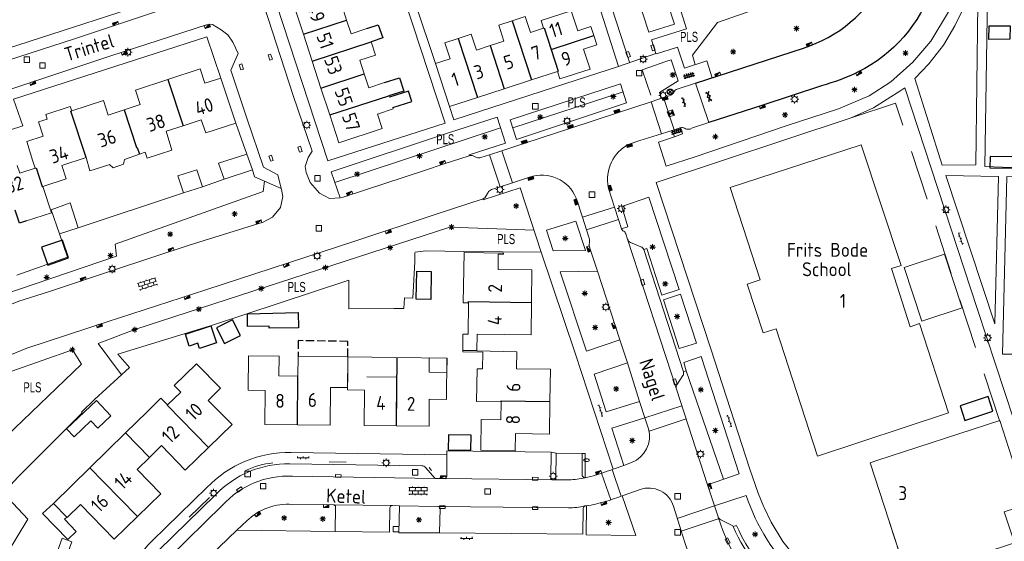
# Model space of a CAD drawing. Extents: x 168769 to 512904, y 516715 to 1559940.
# Tile 169 of 186: x 170589 to 170765, y 519563 to 519656. Entities that reach past the tile are written whole.
import ezdxf

# ---------------------------------------------------------------- set-up
doc = ezdxf.new("R2010")
doc.units = 0
doc.header["$MEASUREMENT"] = 0
doc.linetypes.add('LP', pattern=[14, 9, -5])
doc.linetypes.add('OVERBOUW', pattern=[2, 1.5, -0.5])
doc.layers.get('0').update_dxf_attribs({"linetype": 'CONTINUOUS'})
for name, color, linetype, lineweight in [('B01_HOOFDGEBOUW', 10, 'CONTINUOUS', 0), ('B02_bijgebouw', 12, 'CONTINUOUS', 0), ('B07_scheidingsmuur', 14, 'CONTINUOUS', 25), ('B16_LUIFEL', 6, 'OVERBOUW', 25), ('Q04_wegmarkering', 7, 'CONTINUOUS', 0), ('Q21_LANTAARNPAAL', 7, 'CONTINUOUS', 18), ('Q23_kolk', 7, 'CONTINUOUS', 18), ('Q26_BOOM', 7, 'CONTINUOUS', 18), ('Q28_rioolput', 7, 'CONTINUOUS', 18), ('Q723_RIOOLPUT_DWA', 32, 'CONTINUOUS', 18), ('Q92_BRANDKRAAN', 7, 'CONTINUOUS', 0), ('Q96_STRAATKOLK', 7, 'CONTINUOUS', 0), ('Q97_TROTTOIRKOLK', 7, 'CONTINUOUS', 0), ('S02_symb_open_verh', 7, 'CONTINUOUS', 13), ('T01_Muur', 10, 'CONTINUOUS', 0), ('T02_RASTER', 34, 'CONTINUOUS', 0), ('T03_HEK', 34, 'CONTINUOUS', 0), ('T51_CULTUURSCHEIDING', 3, 'CONTINUOUS', 0), ('V00_kant_verharding', 252, 'CONTINUOUS', 0), ('V02_Kant_open_verh', 253, 'CONTINUOUS', 0), ('V03_kant_tegel_verh', 254, 'CONTINUOUS', 13), ('V04_Kant_op_inrit', 254, 'CONTINUOUS', 13), ('V11_VERKEERSDREMPEL', 7, 'CONTINUOUS', 0), ('W00_KANT_WATER', 140, 'CONTINUOUS', 0), ('Z19_Overigetekst', 7, 'CONTINUOUS', 0)]:
    doc.layers.add(name, color=color, linetype=linetype, lineweight=lineweight)
for name, color, linetype in [('B11_dakrand_hoofdgebouw', 20, 'CONTINUOUS'), ('B14_dakrand_bijgebouw', 30, 'CONTINUOUS'), ('Q22_Paal_steen', 32, 'CONTINUOUS'), ('S01_Asfalt', 7, 'CONTINUOUS'), ('S02_Klinkers', 7, 'CONTINUOUS'), ('S03_Tegels', 7, 'CONTINUOUS'), ('V011_Kant_asfalt_verh', 7, 'CONTINUOUS'), ('Z02_Huisnummer', 253, 'CONTINUOUS'), ('Z05_Cultuuraanduiding', 3, 'CONTINUOUS'), ('Z06_STRAATNAAM', 7, 'CONTINUOUS'), ('Z09_FUNCTIEAANDUIDING', 7, 'CONTINUOUS')]:
    doc.layers.add(name, color=color, linetype=linetype)
doc.styles.add('ISOCP', font='isocp.shx', dxfattribs={"height": 1.8})
doc.styles.get("Standard").update_dxf_attribs({"font": 'ISOB.SHX'})

# ---------------------------------------------------------------- blocks, each defined once
blk = doc.blocks.new('Q21')
at = {"color": 0}
for points in [[(-1.5, 0), (-1, 0)], [(-1.06, 1.06), (-0.71, 0.71)], [(0, 1.5), (0, 1)], [(1.06, 1.06), (0.71, 0.71)], [(1.5, 0), (1, 0)], [(-1.06, -1.06), (-0.71, -0.71)], [(0, -1.5), (0, -1)], [(1.06, -1.06), (0.71, -0.71)]]:
    blk.add_lwpolyline(points, dxfattribs=at)
blk.add_circle((0, 0), 1, dxfattribs=at)
blk = doc.blocks.new('Q26')
at = {"color": 0}
for p, q in [((-1, 0), (1, 0)), ((-0.7, 0.7), (0.7, -0.7)), ((0.7, 0.7), (-0.7, -0.7)), ((0, 1), (0, -1))]:
    blk.add_line(p, q, dxfattribs=at)
blk = doc.blocks.new('Q28')
at = {"color": 0}
blk.add_lwpolyline([(1, 1), (1, -1), (-1, -1), (-1, 1)], close=True, dxfattribs=at)
blk = doc.blocks.new('Q23')
at = {"color": 0}
blk.add_lwpolyline([(0.99, -0.5), (-0.99, -0.5), (-0.99, 0.5), (0.99, 0.5), (0.99, -0.5)], dxfattribs=at)
blk = doc.blocks.new('Q97')
blk.add_hatch(color=256).paths.add_polyline_path([(-1, 1), (-1, 0), (1, 1)])
blk.add_line((1, 1), (-1, 0))
at = {"color": 0}
for points in [[(-1, 0), (-1, 1), (1, 1), (1, 0), (-1, 0)], [(0, 0.8), (0, 1)]]:
    blk.add_lwpolyline(points, dxfattribs=at)
blk = doc.blocks.new('Q96')
for p, q in [((-1, 0.88), (1, 0.88)), ((-1, 0.75), (1, 0.75)), ((-1, 0.63), (1, 0.63)), ((-1, 0.5), (1, 0.5)), ((-1, 0.38), (1, 0.38)), ((-1, 0.25), (1, 0.25)), ((-1, 0.12), (1, 0.12))]:
    blk.add_line(p, q)
at = {"color": 0}
blk.add_lwpolyline([(1, 1), (1, 0), (-1, 0), (-1, 1), (1, 1)], dxfattribs=at)
blk = doc.blocks.new('Q92')
at = {"color": 0}
blk.add_ellipse((0, 0), major_axis=(-0.991, 0), ratio=0.499983, start_param=1.570796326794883, end_param=7.853981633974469, dxfattribs=at)
blk = doc.blocks.new('S024')
at = {"color": 0}
for p, q in [((0, 1.2), (6.7, 1.2)), ((0, 0), (6.7, 0)), ((0.2, 1.2), (0.2, 0)), ((1.25, 1.5), (1.25, 1.2)), ((1.25, 0), (1.25, -1.2)), ((2.3, 1.2), (2.3, 0)), ((3.35, 1.5), (3.35, 1.2)), ((3.35, 0), (3.35, -1.2)), ((4.4, 1.2), (4.4, 0)), ((5.45, 1.5), (5.45, 1.2)), ((5.45, 0), (5.45, -1.2)), ((6.5, 1.2), (6.5, 0)), ((0, -1.2), (6.7, -1.2)), ((0.2, -1.2), (0.2, -1.5)), ((2.3, -1.2), (2.3, -1.5)), ((4.4, -1.2), (4.4, -1.5)), ((6.5, -1.2), (6.5, -1.5))]:
    blk.add_line(p, q, dxfattribs=at)
blk = doc.blocks.new('S026')
for p, q in [((0, 0), (4.4, 0)), ((0.2, 0.5), (0.2, 0)), ((1.2, 0), (1.2, -0.5)), ((2.2, 0.5), (2.2, 0)), ((3.2, 0), (3.2, -0.5)), ((4.2, 0.5), (4.2, 0))]:
    blk.add_line(p, q)
blk = doc.blocks.new('Q723')
for points in [[(-1, 1), (1, -1)], [(-1, -1), (1, 1)], [(-1, -1), (1, -1), (1, 1), (-1, 1), (-1, -1)], [(0.8, 0.8), (-0.8, 0.8)], [(0.6, 0.6), (-0.6, 0.6)], [(0.4, 0.4), (-0.4, 0.4)], [(0.2, 0.2), (-0.2, 0.2)], [(0.8, -0.8), (-0.8, -0.8)], [(0.6, -0.6), (-0.6, -0.6)], [(0.4, -0.4), (-0.4, -0.4)], [(0.2, -0.2), (-0.2, -0.2)]]:
    blk.add_lwpolyline(points)
blk = doc.blocks.new('KLINKERS4')
for points in [[(-3.4, 0), (3.4, 0)], [(-3, -0.792), (-3, 0)], [(-1.5, 0), (-1.5, 1)], [(0, -1), (0, 0)], [(1.5, 0), (1.5, 1)], [(3, -0.792), (3, 0)]]:
    blk.add_lwpolyline(points)
blk = doc.blocks.new('ASFALT4')
for points in [[(0.402, 1.1), (-3.41, -1.1)], [(0.4, -1.1), (-3.408, 1.1)], [(-2.596, 1.1), (-3.4, 0.636)], [(-0.41, -1.1), (3.402, 1.1)], [(3.396, -1.1), (-0.408, 1.1)], [(3.4, 0.63), (2.588, 1.1)], [(-2.6, -1.1), (-3.4, -0.638)], [(2.59, -1.1), (3.4, -0.632)]]:
    blk.add_lwpolyline(points)
blk = doc.blocks.new('Q22')
for points in [[(-0.719, -0.672), (0.702, 0.706)], [(-0.712, 0.671), (0.715, -0.672)]]:
    blk.add_lwpolyline(points)
blk.add_circle((0, 0), 1)
blk = doc.blocks.new('TEGELS6')
for points in [[(-4, 0.75), (4, 0.75)], [(-3, -1.6), (-3, 1.6)], [(-1.5, -1.6), (-1.5, 1.6)], [(0, -1.6), (0, 1.6)], [(1.5, -1.6), (1.5, 1.6)], [(3, -1.6), (3, 1.6)], [(-4, -0.75), (4, -0.75)]]:
    blk.add_lwpolyline(points)

msp = doc.modelspace()

# ---------------------------------------------------------------- linework, layer by layer
at = {"layer": 'B01_HOOFDGEBOUW'}
for p, q in [((170656.16, 519595.82), (170665.28, 519595.72)), ((170665.28, 519595.72), (170665.2, 519588.29)), ((170656.34, 519592.27), (170656.34, 519592.27)), ((170656.34, 519592.27), (170656.34, 519592.27)), ((170650.44, 519583.6), (170650.48, 519589.96)), ((170662.14, 519588.32), (170662.11, 519583.47)), ((170665.2, 519588.29), (170662.14, 519588.32)), ((170656.26, 519583.54), (170650.44, 519583.6)), ((170662.11, 519583.47), (170656.26, 519583.54))]:
    msp.add_line(p, q, dxfattribs=at)
for points in [[(170637.94, 519658.73), (170639.53, 519653.89)], [(170647.29, 519656.42), (170646.48, 519658.89), (170649.33, 519659.83)], [(170682.64, 519654.97), (170680.3, 519654.21), (170679.37, 519657.06), (170676.99, 519656.28)], [(170691.69, 519653.62), (170691.16, 519655.25), (170688.78, 519654.48), (170687.61, 519658.08), (170682.2, 519656.31), (170682.64, 519654.97)], [(170650.94, 519654.89), (170648.1, 519653.95), (170647.29, 519656.42)], [(170676.99, 519656.28), (170674.62, 519655.5), (170675.55, 519652.65), (170673.07, 519651.84)], [(170639.53, 519653.89), (170641.11, 519649.05)], [(170673.07, 519651.84), (170670.6, 519651.03), (170669.67, 519653.88), (170667.3, 519653.11)], [(170685.16, 519647.2), (170685.6, 519645.85), (170691, 519647.61), (170689.83, 519651.21), (170692.22, 519651.97), (170691.69, 519653.62)], [(170650.46, 519646.74), (170649.66, 519649.2), (170652.5, 519650.14), (170651.72, 519652.51)], [(170667.3, 519653.11), (170664.92, 519652.33), (170665.86, 519649.48), (170663.24, 519648.62)], [(170641.11, 519649.05), (170642.69, 519644.21)], [(170663.24, 519648.62), (170665.78, 519640.87)], [(170615.23, 519645.74), (170621.02, 519647.64), (170621.86, 519645.08), (170624.7, 519645.99)], [(170654.12, 519645.21), (170651.27, 519644.27), (170650.46, 519646.74)], [(170680.46, 519645.66), (170685.16, 519647.2)], [(170607.37, 519640.31), (170610.27, 519641.27), (170609.43, 519643.84), (170615.23, 519645.74)], [(170624.7, 519645.99), (170627.41, 519637.9)], [(170675.61, 519644.08), (170680.46, 519645.66)], [(170642.69, 519644.21), (170644.28, 519639.37)], [(170654.98, 519642.57), (170654.9, 519642.83)], [(170670.77, 519642.5), (170675.61, 519644.08)], [(170597.97, 519640.09), (170603.63, 519641.95), (170604.47, 519639.36), (170607.37, 519640.31)], [(170665.78, 519640.87), (170670.77, 519642.5)], [(170593.56, 519638.64), (170593.29, 519639.48), (170597.7, 519640.92), (170597.97, 519640.09)], [(170644.28, 519639.37), (170645.91, 519634.39), (170653.68, 519636.93), (170652.83, 519639.53), (170655.67, 519640.47), (170655.6, 519640.69)], [(170590.92, 519631.25), (170589.87, 519634.61), (170592.85, 519635.58), (170592.02, 519638.15), (170593.56, 519638.64)], [(170627.41, 519637.9), (170622, 519636.14), (170621.22, 519638.51), (170617.93, 519637.43)], [(170610.12, 519632.33), (170611.16, 519632.67), (170611.48, 519631.62), (170615.91, 519633.03), (170614.9, 519636.44)], [(170617.93, 519637.43), (170614.9, 519636.44)], [(170724.38, 519600.97), (170722.09, 519600.22), (170719.23, 519609), (170721.54, 519609.75), (170716.14, 519626.33), (170739.68, 519634.03), (170746.82, 519612.33), (170745.13, 519611.79), (170748.47, 519601.34), (170750.15, 519601.91)], [(170610.12, 519632.33), (170607.45, 519631.35), (170607.27, 519630.51), (170605.37, 519629.88), (170604.73, 519630.46), (170604.46, 519630.38), (170601.2, 519629.33), (170600.53, 519631.74)], [(170591.39, 519629.82), (170590.92, 519631.25)], [(170600.53, 519631.74), (170596.15, 519630.31), (170596.93, 519627.9)], [(170588.18, 519630.28), (170588.63, 519628.92)], [(170588.63, 519628.92), (170591.39, 519629.82)], [(170596.93, 519627.9), (170592.76, 519626.54)], [(170592.76, 519626.54), (170594.31, 519621.8)], [(170594.31, 519621.8), (170589.84, 519620.38)], [(170669.18, 519605.61), (170668.25, 519605.62), (170668.38, 519614.68), (170675.46, 519614.58), (170675.46, 519614.38), (170674.52, 519614.39), (170674.48, 519611.63)], [(170674.48, 519611.63), (170680.57, 519611.55), (170680.49, 519605.7)], [(170680.49, 519605.7), (170680.42, 519599.86), (170670.73, 519600)], [(170669.18, 519605.61), (170669.11, 519600.01), (170668.18, 519600.02), (170668.14, 519597.05)], [(170731.83, 519578.07), (170724.38, 519600.97)], [(170755.37, 519585.88), (170750.15, 519601.91)], [(170670.73, 519600), (170670.67, 519597.02)], [(170668.14, 519597.05), (170668.14, 519596.82), (170671.73, 519596.77), (170671.69, 519593.77), (170670.72, 519593.78), (170670.64, 519587.93), (170675.05, 519587.87)], [(170670.67, 519597.02), (170677.84, 519596.81), (170677.79, 519593.81), (170683.88, 519593.71), (170683.79, 519587.89)], [(170638.48, 519583.74), (170632.64, 519583.81), (170632.7, 519589.91), (170629.6, 519589.96), (170629.66, 519596.11), (170635.19, 519596.06), (170635.16, 519592.54), (170638.57, 519592.49)], [(170638.57, 519592.49), (170638.62, 519596.01)], [(170647.53, 519595.91), (170638.62, 519596.01)], [(170647.49, 519592.26), (170647.53, 519595.91)], [(170622.53, 519579.68), (170626.73, 519583.76), (170622.44, 519588.09), (170624.66, 519590.29), (170620.33, 519594.66), (170616.36, 519590.8), (170617.53, 519589.6)], [(170647.47, 519590.44), (170647.49, 519592.26)], [(170650.95, 519592.34), (170656.34, 519592.27)], [(170644.39, 519590.45), (170644.32, 519583.68), (170638.48, 519583.74)], [(170647.47, 519590.44), (170644.39, 519590.45)], [(170615.13, 519587.31), (170613.98, 519588.49), (170611.49, 519586.06)], [(170615.13, 519587.31), (170617.53, 519589.6)], [(170671.37, 519579.17), (170671.46, 519584.7), (170674.99, 519584.64), (170675.05, 519587.87)], [(170683.79, 519587.89), (170683.7, 519582.04), (170677.59, 519582.16), (170677.53, 519579.08)], [(170607.58, 519582.26), (170611.49, 519586.06)], [(170755.37, 519585.88), (170731.83, 519578.07)], [(170601.18, 519576.02), (170607.58, 519582.26)], [(170611.89, 519577.86), (170614.08, 519579.99), (170618.32, 519575.61), (170622.53, 519579.68)], [(170609.77, 519567.29), (170613.95, 519571.35), (170609.7, 519575.73), (170611.89, 519577.86)], [(170677.53, 519579.08), (170671.37, 519579.17)], [(170601.18, 519576.02), (170594.66, 519569.6), (170597.12, 519567.1)], [(170605.58, 519563.21), (170599.5, 519569.43), (170597.12, 519567.1)], [(170605.58, 519563.21), (170609.77, 519567.29)], [(170744.73, 519566.21), (170746.54, 519560.68)]]:
    msp.add_lwpolyline(points, dxfattribs=at)
msp.add_lwpolyline([(170748.01, 519556.29), (170741.29, 519576.92), (170742.45, 519577.31), (170764.53, 519584.5), (170769.42, 519569.41), (170765.36, 519568.08), (170767.16, 519562.55), (170754.32, 519558.31)], close=True, dxfattribs=at)
at = {"layer": 'B02_bijgebouw'}
for points in [[(170630.39, 519629.52), (170625.34, 519627.83), (170624.32, 519630.74), (170629.4, 519632.34)], [(170629.4, 519632.34), (170630.39, 519629.52)], [(170621.41, 519626.47), (170618, 519625.38), (170616.99, 519628.43), (170620.4, 519629.51), (170621.41, 519626.47)], [(170599.1, 519619.12), (170595.76, 519618.05), (170594.27, 519622.36), (170597.69, 519623.57), (170599.1, 519619.12)], [(170750.58, 519602.35), (170757.82, 519604.74), (170754.65, 519614.35), (170747.41, 519611.97), (170750.58, 519602.35)], [(170656.16, 519595.82), (170647.53, 519595.91), (170647.46, 519590.03), (170650.48, 519589.96)], [(170665.31, 519593.1), (170662.09, 519593.16), (170662.11, 519595.76), (170665.34, 519595.71), (170665.31, 519593.1)], [(170594.66, 519569.6), (170592.7, 519567.83), (170597.27, 519563.14), (170598.76, 519564.55), (170596.63, 519566.77), (170597.06, 519567.16)], [(170596.26, 519563.35), (170597.99, 519562.73), (170597.16, 519560.42), (170595.43, 519561.04), (170596.26, 519563.35)]]:
    msp.add_lwpolyline(points, dxfattribs=at)
at = {"layer": 'B07_scheidingsmuur'}
for points in [[(170639.53, 519653.89), (170647.29, 519656.42)], [(170676.99, 519656.28), (170680.46, 519645.66)], [(170682.64, 519654.97), (170682.76, 519655.01), (170684.02, 519651.14)], [(170684.02, 519651.14), (170691.69, 519653.62)], [(170641.11, 519649.05), (170651.72, 519652.51)], [(170667.3, 519653.11), (170670.77, 519642.5)], [(170673.07, 519651.84), (170675.61, 519644.08)], [(170684.02, 519651.14), (170685.28, 519647.24), (170685.16, 519647.2)], [(170642.69, 519644.21), (170650.46, 519646.74)], [(170615.23, 519645.74), (170617.93, 519637.43)], [(170644.28, 519639.37), (170654.89, 519642.83)], [(170654.89, 519642.83), (170654.9, 519642.83)], [(170600.53, 519631.74), (170597.8, 519640.03), (170597.97, 519640.09)], [(170607.37, 519640.31), (170609.61, 519633.51), (170609.73, 519633.55)], [(170609.73, 519633.55), (170610.12, 519632.33)], [(170591.39, 519629.82), (170591.56, 519629.88), (170592.64, 519626.5), (170592.76, 519626.54)], [(170669.18, 519605.87), (170680.49, 519605.7)], [(170669.18, 519605.61), (170669.18, 519605.87)], [(170670.67, 519597.02), (170668.14, 519597.05)], [(170656.26, 519583.54), (170656.37, 519595.82)], [(170638.48, 519583.74), (170638.57, 519592.49)], [(170656.26, 519583.54), (170656.34, 519592.27)], [(170675.05, 519588.03), (170683.79, 519587.89)], [(170675.05, 519587.87), (170675.05, 519588.03)], [(170615.13, 519587.31), (170615.06, 519587.25)], [(170622.53, 519579.68), (170615.06, 519587.25)], [(170611.89, 519577.86), (170607.58, 519582.26)], [(170603.65, 519573.51), (170601.18, 519576.02)], [(170603.65, 519573.51), (170609.77, 519567.29)]]:
    msp.add_lwpolyline(points, dxfattribs=at)
at = {"layer": 'B11_dakrand_hoofdgebouw', "flags": 128}
for points in [[(170650.94, 519654.89), (170652.99, 519655.57), (170653.81, 519653.21), (170651.72, 519652.51)], [(170654.12, 519645.21), (170656.77, 519646.07), (170657.57, 519643.66), (170654.9, 519642.83)], [(170655.6, 519640.69), (170659.03, 519641.79), (170658.39, 519643.63), (170654.98, 519642.57)], [(170589.84, 519620.38), (170588.57, 519619.95), (170587.78, 519622.28)]]:
    msp.add_lwpolyline(points, dxfattribs=at)
at = {"layer": 'B14_dakrand_bijgebouw'}
for points in [[(170766.36, 519652.98), (170762.56, 519652.93), (170762.64, 519655.37), (170766.39, 519655.38), (170766.36, 519652.98)], [(170592.54, 519615.62), (170593.64, 519612.41), (170597.37, 519613.69), (170596.27, 519616.9), (170592.54, 519615.62)], [(170662.49, 519611.25), (170662.39, 519606.25), (170659.81, 519606.32), (170659.9, 519611.31), (170662.49, 519611.25)], [(170626.82, 519602.61), (170623.96, 519601.17), (170625.4, 519598.31), (170628.25, 519599.75), (170626.82, 519602.61)], [(170629.48, 519603.67), (170638.63, 519603.87), (170638.69, 519601.16), (170633.42, 519601.06), (170633.41, 519601.45), (170629.53, 519601.37), (170629.48, 519603.67)], [(170622.92, 519601.52), (170623.94, 519598.47), (170620.89, 519597.45), (170620.58, 519598.38), (170619.06, 519597.87), (170618.35, 519599.99), (170622.92, 519601.52)], [(170597.04, 519583), (170602.38, 519588.07), (170604.96, 519585.35), (170602.64, 519583.14), (170601.39, 519584.46), (170598.38, 519581.6), (170597.04, 519583)], [(170762.44, 519588.79), (170757.42, 519587.12), (170758.29, 519584.5), (170763.31, 519586.18), (170762.44, 519588.79)], [(170669.63, 519581.89), (170665.56, 519581.92), (170665.54, 519579.18), (170669.6, 519579.15), (170669.63, 519581.89)]]:
    msp.add_lwpolyline(points, dxfattribs=at)
at = {"layer": 'B14_dakrand_bijgebouw', "flags": 128}
msp.add_lwpolyline([(170766.68, 519631.85), (170762.82, 519631.92), (170762.78, 519629.86), (170766.65, 519629.8), (170766.65, 519629.95)], dxfattribs=at)
at = {"layer": 'B16_LUIFEL'}
msp.add_lwpolyline([(170647.53, 519595.91), (170647.5, 519598.72), (170638.59, 519598.85), (170638.62, 519596.05)], dxfattribs=at)
at = {"layer": 'Q04_wegmarkering'}
for points in [[(170701.52, 519654.24), (170706.16, 519655.68), (170699.27, 519676.76), (170695.85, 519675.78), (170695.25, 519673.51), (170701.52, 519654.24)], [(170690.52, 519674.95), (170690.1, 519673.42), (170698.1, 519648.84)], [(170697.73, 519617.07), (170706.49, 519590.16)], [(170637.56, 519574.49), (170663.17, 519574.11)], [(170684.42, 519573.83), (170664.85, 519574.06)], [(170684.42, 519573.83), (170687.27, 519573.82)], [(170615.38, 519559.87), (170625.03, 519569.27)], [(170655.51, 519569.21), (170644.92, 519569.38)], [(170687.1, 519568.81), (170663.67, 519569.08)]]:
    msp.add_lwpolyline(points, dxfattribs=at)
for points in [[(170625.03, 519569.27, -0.226847), (170637.56, 519574.49)], [(170687.27, 519573.82, 0.035007), (170690.1, 519574.21)], [(170690.08, 519569.15, -0.056633), (170687.1, 519568.81)], [(170714.02, 519567.14, 0.144408), (170724.86, 519550.7)]]:
    msp.add_lwpolyline(points, format="xyb", dxfattribs=at)
at = {"layer": 'T01_Muur'}
for p, q in [((170677.11, 519637.06), (170696.93, 519643.55)), ((170645.19, 519627.27), (170674.92, 519637.08)), ((170714.94, 519573.96), (170708.28, 519593.41))]:
    msp.add_line(p, q, dxfattribs=at)
for points in [[(170730.46, 519664.41), (170730.53, 519661.85), (170713.85, 519655.98), (170709.36, 519650.13), (170709.89, 519648.4)], [(170680.95, 519618.67), (170665.84, 519619.24), (170609.26, 519600.82), (170602.69, 519598.32), (170606.86, 519592.69)]]:
    msp.add_lwpolyline(points, dxfattribs=at)
msp.add_lwpolyline([(170587.2, 519593.36), (170581.39, 519590.53), (170584.67, 519580.27), (170584.67, 519580.27), (170599.73, 519594.62), (170598.07, 519597.21)], close=True, dxfattribs=at)
at = {"layer": 'T02_RASTER'}
for points in [[(170625.34, 519627.83), (170621.41, 519626.47)], [(170618, 519625.38), (170599.1, 519619.12)], [(170595.76, 519618.05), (170597.18, 519613.81), (170588.08, 519610.6)], [(170668.36, 519614.87), (170682.23, 519614.75)]]:
    msp.add_lwpolyline(points, dxfattribs=at)
at = {"layer": 'T03_HEK', "linetype": 'LP'}
msp.add_lwpolyline([(170764.54, 519584.31), (170745.84, 519641.52), (170737.85, 519638.86)], dxfattribs=at)
at = {"layer": 'T51_CULTUURSCHEIDING'}
for points in [[(170558.52, 519595.08), (170565.28, 519600.19), (170605.99, 519614), (170605.73, 519616.19), (170632.34, 519625.63), (170632.53, 519627.5)], [(170647.67, 519609.68), (170647.67, 519604.55), (170655.75, 519604.6), (170655.98, 519604.61), (170657.6, 519604.61), (170657.7, 519606.54), (170659.17, 519606.48), (170659.53, 519613.05), (170659.55, 519614.62), (170659.62, 519614.75), (170661.51, 519614.99), (170668.36, 519614.87)], [(170647.67, 519609.68), (170622.89, 519601.51)], [(170585.65, 519571.48), (170588.34, 519574.41), (170599.81, 519585.88), (170599.69, 519586.01), (170602.05, 519588.27), (170608.33, 519594.04), (170606.23, 519596.39), (170622.65, 519601.45)]]:
    msp.add_lwpolyline(points, dxfattribs=at)
at = {"layer": 'V00_kant_verharding'}
for p, q in [((170702.81, 519650.42), (170702, 519652.85)), ((170702.88, 519650.34), (170702.81, 519650.42)), ((170704.06, 519650.69), (170702.88, 519650.34)), ((170700.33, 519647.48), (170704.62, 519648.98)), ((170701.9, 519642.9), (170700.33, 519647.48)), ((170706.13, 519635.46), (170703.27, 519634.5)), ((170703.27, 519634.5), (170704.67, 519630.16)), ((170704.67, 519630.16), (170709.87, 519631.88))]:
    msp.add_line(p, q, dxfattribs=at)
for points in [[(170582.63, 519718.37, -0.075538), (170583.13, 519717.14), (170585.23, 519708.86, 0.131467), (170586.73, 519706.09), (170597.05, 519695.46, 0.167659), (170600.48, 519693.92), (170605.55, 519693.47, -0.184549), (170608.35, 519692.26, -0.120925), (170615.23, 519682.2), (170620.43, 519666.53), (170618.05, 519661.62), (170584.36, 519650.65)], [(170703.85, 519635.99), (170699.94, 519634.76), (170697.99, 519634.13, 0.336793), (170694.28, 519626.36), (170694.33, 519626.17), (170695.38, 519622.83)], [(170669.28, 519632.02, -0.27158), (170670.11, 519631.97), (170670.64, 519631.74, 0.207846), (170671.41, 519631.71), (170672.94, 519632.22)], [(170689.62, 519621.03), (170689.24, 519622.29), (170688.72, 519623.83, 0.400302), (170680.73, 519628.39), (170680.29, 519628.25), (170677.1, 519627.2)], [(170674.84, 519626.46), (170673.31, 519625.98, 0.202294), (170672.68, 519625.44), (170672.29, 519624.81), (170672.13, 519624.5), (170671.79, 519624.29)], [(170692.33, 519611.31), (170690.86, 519615.8), (170690.9, 519616.76, 0.078011), (170690.85, 519617.22), (170690.35, 519618.74)], [(170696.65, 519618.92, 0.153669), (170696.91, 519618.59, -0.209986), (170697.4, 519618.04), (170697.73, 519617.07, 0.190816), (170698.23, 519616.49), (170700.13, 519615.71, -0.193368), (170700.65, 519615.2)], [(170707.76, 519593.25, -0.251331), (170707.66, 519592.56), (170706.56, 519590.9, 0.190286), (170706.49, 519590.16), (170712.11, 519572.98)], [(170698.45, 519576.96, 0.387303), (170701.5, 519583.03)], [(170622.22, 519572.45, -0.213372), (170637.36, 519578.73)], [(170623.78, 519571.15, -0.212244), (170637.11, 519576.71)], [(170660.78, 519576.39, -0.177566), (170661.47, 519576.06)], [(170664.85, 519574.06, 0.354558), (170665.29, 519574.5)], [(170683.95, 519574.23, 0.812701), (170684.86, 519574.17)], [(170689.6, 519574.57, 0.217925), (170690.1, 519574.21)], [(170694.07, 519575.38, -0.032042), (170690.1, 519574.21)], [(170730.16, 519536.01, -0.146052), (170708.46, 519556.43), (170708.43, 519556.53), (170708.44, 519556.72), (170709.34, 519559.17, 0.246151), (170709.29, 519559.51, -0.040515), (170707.57, 519563.93), (170705.96, 519569.09, 0.435039), (170699.98, 519572.09), (170696.78, 519571)], [(170696.78, 519571, -0.051998), (170690.36, 519569.17)], [(170713.36, 519569.17), (170719.03, 519571.06, 0.122862), (170728.27, 519556.41), (170725.81, 519553.71, -0.103559), (170717.3, 519565.67), (170716.7, 519565.45)], [(170637.57, 519569.43, 0.213933), (170629.37, 519566.47)], [(170645.31, 519568.97, 0.438302), (170644.92, 519569.38)], [(170655.51, 519569.21, 0.412818), (170655.06, 519568.8)], [(170664.07, 519568.71, 0.384903), (170663.67, 519569.08)], [(170663.98, 519564.34), (170689.73, 519564.08), (170689.77, 519568.73, -0.324013), (170690.08, 519569.15), (170690.36, 519569.17)], [(170716.7, 519565.45, 0.176903), (170716.52, 519565.65), (170714.45, 519566.67, -0.200395), (170714, 519567.22), (170713.36, 519569.17)], [(170716.7, 519565.45, 0.111398), (170726.54, 519552.22, 0.083097), (170741.79, 519543.37)], [(170606.41, 519548.76, -0.204549), (170612.39, 519562.87)]]:
    msp.add_lwpolyline(points, format="xyb", dxfattribs=at)
for points in [[(170516.36, 519692.88), (170526.25, 519682.54), (170525.62, 519673.62), (170536.74, 519662.09), (170539.62, 519661.79), (170554.2, 519646.61), (170554.68, 519643.7), (170555.78, 519642.35), (170557.19, 519641.39), (170559.06, 519640.8), (170560.82, 519640.91), (170598.44, 519653.05), (170618.76, 519659.78), (170620.6, 519660.56), (170621.79, 519661.71), (170622.56, 519663.46), (170622.67, 519666.07), (170620.11, 519673.67), (170616.71, 519683.66), (170615.4, 519686.01), (170613.68, 519689.1), (170609.34, 519694.03)], [(170646.16, 519624.48), (170644.25, 519624.36), (170642.43, 519625.31), (170640.73, 519627.26), (170640.06, 519629.06), (170639.84, 519630.1), (170640.39, 519631.72), (170641.1, 519632.89), (170637.73, 519642.88), (170632.5, 519658.89), (170629.79, 519660.16), (170629.6, 519660.67), (170631.04, 519663.73), (170625.21, 519681.53)], [(170700.24, 519680.66), (170707.68, 519656.94), (170708.34, 519654.84)], [(170696.12, 519648.09), (170689.32, 519669.33), (170659.69, 519659.34), (170663.24, 519648.62)], [(170709.87, 519631.88), (170726.22, 519637.42), (170735.6, 519640.49), (170741.11, 519642.8), (170745, 519645.33), (170748.93, 519648.87), (170752.19, 519652.6), (170755.53, 519658.19), (170757.31, 519663.13), (170757.97, 519666.11), (170758.1, 519667.24), (170758.1, 519667.24)], [(170766.65, 519629.95), (170761.84, 519630.11), (170762.34, 519660.79), (170762.45, 519667.05), (170769.82, 519666.85)], [(170661.54, 519661.5), (170657.68, 519660.19), (170664.98, 519637.91), (170643.92, 519631.11), (170633.55, 519662.8)], [(170754.22, 519630.33), (170749.29, 519645.9), (170751.84, 519648.54), (170754.42, 519651.93), (170756.49, 519655.4), (170757.68, 519657.83), (170758.48, 519659.54), (170760.62, 519659.39), (170760.22, 519630.4), (170754.22, 519630.33)], [(170583.55, 519642.89), (170604.96, 519649.99), (170622.12, 519655.53), (170623.23, 519655.6), (170624.79, 519654.68), (170625.95, 519653.74), (170626.86, 519652.45), (170627.82, 519650.43), (170626.54, 519647.42), (170629.46, 519638.6), (170632.37, 519629.98), (170634.93, 519628.61), (170635.58, 519626.16)], [(170548.7, 519622.3), (170549.61, 519622.63), (170548.54, 519626.19), (170553.65, 519627.9), (170554.32, 519626.1), (170589.2, 519637.45), (170587.48, 519642.18), (170622.22, 519653.43), (170624.7, 519645.99)], [(170702, 519652.85), (170708.34, 519654.84)], [(170702.81, 519650.42), (170696.12, 519648.09)], [(170696.12, 519648.09), (170684.62, 519644.38), (170666.54, 519638.52), (170665.78, 519640.87)], [(170696.47, 519644.98), (170676.64, 519638.48), (170677.8, 519634.99), (170697.57, 519641.57), (170696.47, 519644.98)], [(170736.35, 519552.99), (170732.6, 519555.75), (170730.15, 519557.61), (170727.94, 519559.82), (170725.63, 519562.76), (170723.53, 519566.27), (170722.26, 519568.9), (170722.16, 519569.1), (170721.2, 519571.46), (170719.67, 519575.79), (170712.68, 519597.37), (170702.88, 519627.26), (170737.85, 519638.86), (170741.87, 519640.68), (170744.35, 519642.22), (170746.78, 519643.75), (170747.53, 519644.23), (170760.54, 519604.42), (170768.65, 519579.87)], [(170675.19, 519632.95), (170679.28, 519634.29), (170687.57, 519637.03), (170695.92, 519639.77), (170701.94, 519641.72)], [(170701.94, 519641.72), (170704.19, 519642.51)], [(170703.85, 519635.99), (170701.94, 519641.72)], [(170627.41, 519637.9), (170629.4, 519632.34)], [(170669.28, 519632.02), (170669.29, 519632.19), (170675.81, 519634.3), (170674.32, 519638.99), (170665.22, 519636.05)], [(170646.16, 519624.48), (170644.53, 519629.16), (170665.22, 519636.05)], [(170706.1, 519636.73), (170703.85, 519635.99)], [(170672.94, 519632.22), (170675.19, 519632.95)], [(170674.84, 519626.46), (170672.94, 519632.22)], [(170675.19, 519632.95), (170677.1, 519627.2)], [(170661.46, 519629.46), (170664.61, 519630.55), (170669.28, 519632.02)], [(170630.39, 519629.52), (170630.76, 519628.28), (170632.53, 519627.5), (170635.58, 519626.16)], [(170661.46, 519629.46), (170646.68, 519624.62), (170646.16, 519624.48)], [(170677.1, 519627.2), (170674.84, 519626.46)], [(170754.85, 519628.53), (170764.31, 519628.32), (170763.65, 519601.88), (170754.85, 519628.53)], [(170784.84, 519628.17), (170765.81, 519628.31), (170765.02, 519596.44), (170786.28, 519596.44)], [(170635.58, 519626.16), (170635.63, 519625.98), (170635.86, 519624.75), (170635.42, 519622.73), (170634.02, 519620.99), (170632.32, 519620.15), (170619.06, 519616), (170605.47, 519611.49), (170593.77, 519607.59), (170588.48, 519605.96), (170582.91, 519603.7), (170577.56, 519601.53), (170573.77, 519599.42), (170569.48, 519596.99), (170564.88, 519594.16), (170561.1, 519591.5), (170561.02, 519591.43)], [(170671.79, 519624.29), (170671.82, 519624.15), (170678.46, 519626.31), (170682.23, 519614.75)], [(170671.79, 519624.29), (170663.17, 519621.51)], [(170695.38, 519622.83), (170696.09, 519620.59), (170696.65, 519618.92)], [(170580.41, 519593.63), (170589.88, 519597.5), (170604.32, 519602.24), (170622.04, 519607.95), (170648.78, 519616.7), (170663.17, 519621.51)], [(170690.21, 519615.03), (170684.39, 519614.96), (170683.19, 519618.67), (170688.47, 519620.33), (170690.21, 519615.03)], [(170690.35, 519618.74), (170689.62, 519621.03)], [(170688.3, 519596.59), (170682.23, 519614.75)], [(170700.65, 519615.2), (170707.76, 519593.25)], [(170692.33, 519611.31), (170685.66, 519611.21), (170690.37, 519596.96), (170696.36, 519599)], [(170696.36, 519599), (170692.33, 519611.31)], [(170697.7, 519594.83), (170696.36, 519599)], [(170695.16, 519575.77), (170688.3, 519596.59)], [(170712.11, 519572.98), (170717.78, 519574.93), (170710.92, 519595.97), (170707.86, 519594.91), (170708.28, 519593.41), (170707.76, 519593.25)], [(170697.7, 519594.83), (170691.72, 519592.83)], [(170697.7, 519594.83), (170699.89, 519587.93)], [(170691.72, 519592.83), (170693.91, 519586.09), (170699.89, 519587.93)], [(170699.89, 519587.93), (170700.86, 519584.99)], [(170700.86, 519584.99), (170694.89, 519583.1), (170697.09, 519576.45), (170698.45, 519576.96)], [(170701.5, 519583.03), (170700.86, 519584.99)], [(170637.36, 519578.73), (170665.31, 519578.35)], [(170665.29, 519574.5), (170665.31, 519578.35), (170665.3, 519579.04), (170683.99, 519578.82), (170683.95, 519574.23)], [(170683.99, 519578.82), (170684.89, 519578.63)], [(170684.86, 519574.17), (170684.89, 519578.63), (170689.6, 519578.59), (170689.6, 519574.57)], [(170689.6, 519578.59), (170690.11, 519578.55), (170690.1, 519574.21)], [(170637.11, 519576.71), (170660.78, 519576.39)], [(170661.47, 519576.06), (170663.17, 519574.11), (170664.85, 519574.06)], [(170695.16, 519575.77), (170694.75, 519575.61), (170694.07, 519575.38)], [(170697.09, 519576.45), (170695.16, 519575.77)], [(170612.39, 519562.87), (170622.22, 519572.45)], [(170713.36, 519569.17), (170712.11, 519572.98)], [(170623.78, 519571.15), (170613.59, 519561.23)], [(170696.78, 519571), (170699.2, 519563.87), (170690.33, 519563.98), (170690.36, 519569.17)], [(170644.92, 519569.38), (170637.57, 519569.43)], [(170655.06, 519568.8), (170654.98, 519564.46), (170645.24, 519564.6), (170645.31, 519568.97)], [(170663.67, 519569.08), (170656.8, 519569.19), (170655.51, 519569.21)], [(170663.98, 519564.34), (170656.7, 519564.35), (170656.8, 519569.19)], [(170663.98, 519564.34), (170664.07, 519568.71)], [(170629.37, 519566.47), (170627.58, 519564.79), (170624.45, 519561.75), (170619.01, 519556.36)], [(170645.24, 519564.6), (170627.58, 519564.79)]]:
    msp.add_lwpolyline(points, dxfattribs=at)
at = {"layer": 'V011_Kant_asfalt_verh'}
for p, q in [((170729.32, 519651.39), (170730.44, 519651.8)), ((170714, 519646.41), (170729.32, 519651.39)), ((170709.94, 519645.07), (170714, 519646.41)), ((170704.16, 519642.51), (170704.39, 519642.57))]:
    msp.add_line(p, q, dxfattribs=at)
msp.add_lwpolyline([(170769.46, 519867.94, 0.280354), (170764.98, 519858.4), (170766.1, 519821.24, -0.40803), (170759.28, 519814.18), (170757.32, 519814.26), (170757.17, 519810.04, -0.011879), (170756.09, 519797.67, 0.041482), (170755.74, 519791.81), (170755.41, 519791.83), (170754.43, 519726.7), (170754.74, 519726.7), (170754.52, 519722.36), (170754.25, 519703.87), (170753.96, 519683.52), (170753.78, 519672.47, -0.089755), (170752.41, 519662.41, -0.200969), (170739.14, 519647.09, -0.043034), (170732.52, 519644.6), (170721.86, 519641.1), (170712.34, 519637.99)], format="xyb", dxfattribs=at)
msp.add_arc((170722.02, 519674.76), 24.45, 290.1377, 335.3804, dxfattribs=at)
at = {"layer": 'V02_Kant_open_verh'}
msp.add_line((170706.63, 519644.02), (170709.94, 519645.07), dxfattribs=at)
for points in [[(170712.34, 519637.99), (170709.94, 519645.07)], [(170700.65, 519615.2), (170701.19, 519615.39), (170703.88, 519607.04), (170706.97, 519608.05), (170701.54, 519624.59), (170696.69, 519622.94), (170697.8, 519619.31), (170696.65, 519618.92)]]:
    msp.add_lwpolyline(points, dxfattribs=at)
msp.add_lwpolyline([(170712.34, 519637.99), (170709.41, 519637.05), (170708.94, 519636.83, -0.180242), (170708.16, 519636.9), (170707.96, 519637.02, 0.179044), (170707.2, 519637.08), (170706.1, 519636.73), (170704.19, 519642.51), (170705.44, 519642.89)], format="xyb", dxfattribs=at)
msp.add_lwpolyline([(170704.18, 519606.19), (170707.25, 519607.2), (170710.13, 519598.42), (170707.02, 519597.45)], close=True, dxfattribs=at)
for centre, radius, start, end in [((170704.96, 519644.02), 1.22, 293.2637, 334.4543), ((170706.93, 519643.11), 0.949, 108.2297, 156.7662)]:
    msp.add_arc(centre, radius, start, end, dxfattribs=at)
at = {"layer": 'V03_kant_tegel_verh'}
for points in [[(170704.06, 519650.69), (170706.72, 519651.56), (170707.98, 519647.77), (170711.95, 519649.07), (170712.91, 519646.05)], [(170703.83, 519642.38), (170703.46, 519643.41), (170706.8, 519645.51), (170705.75, 519648.72), (170705.57, 519649.29), (170704.62, 519648.98)], [(170705.76, 519636.63), (170706.13, 519635.46), (170707.57, 519635.97), (170707.18, 519637.1)]]:
    msp.add_lwpolyline(points, dxfattribs=at)
at = {"layer": 'V04_Kant_op_inrit'}
msp.add_lwpolyline([(170629.15, 519575.52, -0.088862), (170634.07, 519576.88)], format="xyb", dxfattribs=at)
for points in [[(170644.16, 519577.07), (170647.21, 519577.01)], [(170662.09, 519576.04), (170662.51, 519575.5)], [(170619.04, 519567.14), (170622.67, 519570.69)]]:
    msp.add_lwpolyline(points, dxfattribs=at)
at = {"layer": 'V11_VERKEERSDREMPEL'}
for points in [[(170689.62, 519621.03), (170695.38, 519622.83)], [(170696.09, 519620.59), (170690.35, 519618.74)], [(170707.48, 519587.13), (170700.86, 519584.98)], [(170701.6, 519582.61), (170708.23, 519584.83)], [(170694.98, 519575.7), (170696.61, 519570.93)], [(170694.73, 519570.26), (170693.06, 519575.03)], [(170706.63, 519566.93), (170713.35, 519569.2)], [(170714.15, 519566.92), (170707.34, 519564.65)]]:
    msp.add_lwpolyline(points, dxfattribs=at)
at = {"layer": 'W00_KANT_WATER'}
msp.add_lwpolyline([(170546.03, 519535.31), (170569.44, 519549.2), (170570.07, 519550.26), (170572.47, 519552.03, 0.651774), (170573.68, 519552.84), (170579.61, 519556.42), (170586.42, 519560.73), (170590.07, 519566.79), (170586.52, 519570.56), (170585.11, 519572.06), (170584.85, 519572.17), (170581.82, 519575.14), (170581.72, 519575.24, 0.220493), (170576.93, 519572.33, -0.08208), (170567.04, 519559.18), (170555.46, 519549.87)], format="xyb", dxfattribs=at)

# ---------------------------------------------------------------- block references
at = {"layer": 'Q21_LANTAARNPAAL', "xscale": 0.5, "yscale": 0.5}
for p in [(170608.05, 519650.65), (170700.54, 519649.4), (170704.1, 519642.88), (170727.71, 519642.18), (170640.14, 519637.56), (170686.89, 519638.27), (170674.82, 519625.97), (170696.64, 519622.56), (170754.89, 519622.34), (170642.01, 519614.06), (170605.24, 519611.69), (170693.84, 519604.88), (170762.36, 519599.35), (170710.82, 519578.48), (170654.39, 519576.9), (170684.4, 519574.52), (170623.43, 519571.46)]:
    msp.add_blockref('Q21', p, dxfattribs=at)
at = {"layer": 'Q22_Paal_steen', "xscale": 0.5, "yscale": 0.5, "zscale": 0.5}
msp.add_blockref('Q22', (170705.37, 519643.53), dxfattribs=at)
at = {"layer": 'Q23_kolk'}
for p, xscale, yscale, rotation in [((170702.29, 519651.43), 0.4999999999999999, 0.4999999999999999, 108.2305652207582), ((170633.58, 519649.76), 0.4999999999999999, 0.4999999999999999, 287.9990406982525), ((170697.86, 519650.23), 0.4999999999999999, 0.4999999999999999, 291.3933039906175), ((170628.38, 519648.01), 0.5, 0.5, 288.1761866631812), ((170638.95, 519633.21), 0.5, 0.5, 107.9990406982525), ((170633.75, 519631.6), 0.5, 0.5, 108.1352589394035), ((170700.45, 519609.31), 0.5, 0.5, 288.0533460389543), ((170706.27, 519591.46), 0.5, 0.5, 288.0533460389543), ((170645.79, 519574.53), 0.5, 0.5, 175.7731550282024), ((170681.16, 519574.05), 0.5, 0.5, 179.0092694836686), ((170628.08, 519572.13), 0.5, 0.5, 214.6815343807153), ((170664.47, 519568.93), 0.5, 0.5, 359.2676878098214), ((170681.15, 519568.77), 0.5, 0.5, 0.5600161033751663), ((170715.68, 519562.86), 0.5, 0.5, 296.9068111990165)]:
    msp.add_blockref('Q23', p, dxfattribs=dict(at, xscale=xscale, yscale=yscale, rotation=rotation))
at = {"layer": 'Q26_BOOM', "xscale": 0.5, "yscale": 0.5}
for p in [(170728.05, 519654.88), (170716.68, 519650.73), (170747.62, 519650.48), (170705.84, 519646.56), (170695.16, 519642.66), (170738.47, 519643.92), (170682.06, 519639), (170726, 519639.38), (170672.1, 519635.45), (170713.49, 519635.47), (170660.4, 519632.01), (170649.18, 519628.74), (170677.73, 519623.03), (170627.2, 519621.6), (170615.62, 519617.96), (170666.14, 519619.24), (170686.55, 519617.21), (170604.92, 519614.13), (170655.11, 519615.55), (170702.22, 519615.66), (170643.49, 519611.95), (170593.46, 519610.21), (170704.5, 519609.04), (170631.98, 519608.19), (170690.05, 519607.34), (170620.78, 519604.5), (170706.62, 519603.16), (170609.26, 519600.82), (170691.91, 519601.21), (170598.07, 519597.21), (170695.68, 519590.17), (170710.88, 519590.04), (170713.49, 519582.7), (170698.57, 519580.9), (170636.09, 519567), (170643.01, 519566.83), (170660.29, 519566.66), (170694.33, 519566.17), (170720.62, 519564.07)]:
    msp.add_blockref('Q26', p, dxfattribs=at)
at = {"layer": 'Q28_rioolput', "xscale": 0.5, "yscale": 0.5}
for p in [(170589.89, 519649.3), (170592.71, 519648.26), (170699.82, 519646.87), (170681.16, 519640.91), (170642.07, 519628.01), (170691.35, 519625.07), (170642.31, 519619.02), (170659.61, 519575.2), (170629.55, 519574.88), (170632.32, 519572.72), (170672.64, 519571.76), (170706.74, 519570.89), (170656.17, 519564.99), (170706.73, 519564.44)]:
    msp.add_blockref('Q28', p, dxfattribs=at)
at = {"layer": 'Q723_RIOOLPUT_DWA', "xscale": 0.4999999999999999, "yscale": 0.4999999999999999, "zscale": 0.4999999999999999, "rotation": 109.4229753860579}
msp.add_blockref('Q723', (170705.5, 519639.65), dxfattribs=at)
at = {"layer": 'Q92_BRANDKRAAN', "xscale": 0.5, "yscale": 0.5}
msp.add_blockref('Q92', (170690.36, 519577.37), dxfattribs=at)
at = {"layer": 'Q96_STRAATKOLK', "xscale": 0.4999999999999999, "yscale": 0.4999999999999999, "zscale": 0.4999999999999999, "rotation": 196.274382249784}
msp.add_blockref('Q96', (170704.39, 519642.57), dxfattribs=at)
at = {"layer": 'Q96_STRAATKOLK'}
for p, xscale, yscale, rotation in [((170695.92, 519639.77), 0.5, 0.5, 17.00455478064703), ((170687.57, 519637.03), 0.5, 0.5, 17.99904070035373), ((170679.28, 519634.29), 0.5, 0.5, 17.99904069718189), ((170697.99, 519634.13), 0.5000000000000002, 0.5000000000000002, 197.004554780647), ((170680.29, 519628.25), 0.4999999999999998, 0.4999999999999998, 197.9990406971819), ((170694.33, 519626.17), 0.5, 0.5, 286.9633542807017), ((170688.72, 519623.83), 0.5, 0.5, 107.9990406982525)]:
    msp.add_blockref('Q96', p, dxfattribs=dict(at, xscale=xscale, yscale=yscale, rotation=rotation))
at = {"layer": 'Q97_TROTTOIRKOLK'}
for p, xscale, yscale, rotation in [((170605.89, 519655.52), 0.4999999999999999, 0.4999999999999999, 18.31237662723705), ((170622.23, 519655.54), 0.5, 0.5, 196.9633542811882), ((170607.33, 519650.76), 0.4999999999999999, 0.4999999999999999, 197.8628273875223), ((170590.89, 519645.32), 0.5000000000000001, 0.5000000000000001, 198.3668206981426), ((170664.61, 519630.55), 0.5, 0.5, 17.99904070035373), ((170647.93, 519625.03), 0.5, 0.5, 17.99904069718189), ((170631.61, 519619.93), 0.5, 0.5, 17.41313482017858), ((170654.7, 519618.67), 0.5000000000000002, 0.5000000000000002, 198.407704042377), ((170615.87, 519614.94), 0.5, 0.5, 18.36682069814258), ((170690.98, 519615.38), 0.4999999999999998, 0.4999999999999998, 108.4077040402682), ((170636.38, 519612.64), 0.5000000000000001, 0.5000000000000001, 198.1352589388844), ((170600.09, 519609.7), 0.4999999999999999, 0.4999999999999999, 18.36682070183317), ((170618.6, 519606.84), 0.4999999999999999, 0.4999999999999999, 197.8628273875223), ((170602.86, 519601.76), 0.4999999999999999, 0.4999999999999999, 198.1761866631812), ((170695.5, 519601.61), 0.4999999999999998, 0.4999999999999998, 108.4077040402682), ((170664.62, 519574.06), 0.5, 0.5, 358.8542371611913), ((170692.63, 519574.88), 0.5, 0.5, 17.74557091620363), ((170712.23, 519572.62), 0.5, 0.5, 287.9447877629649), ((170643.63, 519569.39), 0.4999999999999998, 0.4999999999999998, 179.3124836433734), ((170693.42, 519569.87), 0.5, 0.5, 195.3440410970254), ((170631.21, 519567.89), 0.5, 0.5, 212.1328958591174)]:
    msp.add_blockref('Q97', p, dxfattribs=dict(at, xscale=xscale, yscale=yscale, rotation=rotation))
for p, xscale, yscale, zscale, rotation in [((170730.44, 519651.8), 0.5, 0.5, 0.5, 20.1301152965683), ((170714, 519646.41), 0.5, 0.5, 0.5, 18.2986227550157), ((170739.14, 519647.09), 0.5, 0.5, 0.5, 206.0395880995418), ((170721.86, 519641.1), 0.5000000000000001, 0.5000000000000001, 0.5000000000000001, 198.167934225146)]:
    msp.add_blockref('Q97', p, dxfattribs=dict(at, xscale=xscale, yscale=yscale, zscale=zscale, rotation=rotation))
at = {"layer": 'S01_Asfalt', "xscale": 0.2499999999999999, "yscale": 0.2499999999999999, "zscale": 0.2499999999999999, "rotation": 287.0377677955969}
msp.add_blockref('ASFALT4', (170712.32, 519642.68), dxfattribs=at)
at = {"layer": 'S02_Klinkers', "xscale": 0.2499999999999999, "yscale": 0.2499999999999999, "zscale": 0.2499999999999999, "rotation": 287.0739660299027}
msp.add_blockref('KLINKERS4', (170707.82, 519641.71), dxfattribs=at)
at = {"layer": 'S02_symb_open_verh'}
for name, p, xscale, yscale, rotation in [('S026', (170757.14, 519618.23), 0.5, 0.5, 288.1812689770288), ('S024', (170609.96, 519608.52), 0.4999999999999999, 0.4999999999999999, 17.85844150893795), ('S026', (170693.24, 519585.24), 0.4999999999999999, 0.4999999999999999, 107.48419032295), ('S026', (170716.36, 519583.37), 0.4999999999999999, 0.4999999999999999, 107.48419032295), ('S026', (170638.4, 519577.81), 0.5, 0.5, 359.2150184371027), ('S024', (170658.48, 519571.88), 0.5, 0.5, 359.409815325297), ('S026', (170667.74, 519563.33), 0.5, 0.5, 0.2520998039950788)]:
    msp.add_blockref(name, p, dxfattribs=dict(at, xscale=xscale, yscale=yscale, rotation=rotation))
at = {"layer": 'S03_Tegels'}
for p, xscale, yscale, zscale, rotation in [((170708.78, 519646.44), 0.25, 0.25, 0.25, 14.96028882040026), ((170706.57, 519636.41), 0.2499999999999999, 0.2499999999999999, 0.2499999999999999, 16.12021085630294)]:
    msp.add_blockref('TEGELS6', p, dxfattribs=dict(at, xscale=xscale, yscale=yscale, zscale=zscale, rotation=rotation))

# ---------------------------------------------------------------- texts
at = {"layer": 'Z02_Huisnummer', "style": 'ISOCP'}
for s, rotation, p in [('49', 289, (170640.08, 519658.94)), ('11', 17, (170684.17, 519653.17)), ('51', 289, (170641.83, 519653.61)), ('7', 17, (170680.94, 519649.1)), ('5', 17, (170675.96, 519647.44)), ('9', 17, (170686.3, 519648.05)), ('53', 289, (170643.21, 519649.41)), ('3', 17, (170670.63, 519645.7)), ('1', 17.3042, (170666.64, 519644.39)), ('55', 289, (170645.08, 519643.74)), ('40', 18.1306, (170620.58, 519639.19)), ('38', 18.1324, (170611.91, 519636.27)), ('57', 289, (170646.4, 519639.22)), ('36', 18.1378, (170603.16, 519633.48)), ('34', 18.1324, (170594.49, 519630.58)), ('32', 18, (170586.58, 519625.19)), ('2', 89.2666, (170675.2, 519607.46)), ('4', 89.2666, (170675.13, 519601.62)), ('6', 89.2666, (170678.49, 519589.65)), ('10', 44.1776, (170619.81, 519584.27)), ('8', 89.2666, (170678.41, 519583.8)), ('12', 44.1776, (170615.6, 519580.2)), ('14', 44.1776, (170607.05, 519571.88)), ('16', 44.1776, (170602.86, 519567.8))]:
    msp.add_text(s, height=2.5, rotation=rotation, dxfattribs=at).set_placement(p)
for s, p in [('1', (170735.83, 519604.75)), ('8', (170634.5, 519586.78)), ('6', (170640.35, 519586.94)), ('4', (170652.61, 519586.4)), ('2', (170658.11, 519586.24)), ('3', (170746.33, 519570.21))]:
    msp.add_text(s, height=2.5, dxfattribs=at).set_placement(p)
at = {"layer": 'Z05_Cultuuraanduiding', "width": 0.711111}
for p in [(170707.16, 519652.5), (170686.98, 519640.73), (170663.38, 519634.11), (170674.32, 519616.19), (170636.72, 519607.59), (170589.28, 519589.57)]:
    msp.add_text('PLS', height=1.8, dxfattribs=at).set_placement(p)
at = {"layer": 'Z06_STRAATNAAM', "style": 'ISOCP'}
for s, rotation, p in [('Trintel', 17.2299, (170597.11, 519648.94)), ('Nagel', 287.9979, (170699.78, 519595.1)), ('Ketel', 357.9317, (170643.6, 519569.8))]:
    msp.add_text(s, height=2.5, rotation=rotation, dxfattribs=at).set_placement(p)
at = {"layer": 'Z09_FUNCTIEAANDUIDING', "style": 'ISOCP'}
msp.add_text('School', height=2.5, dxfattribs=at).set_placement((170729.06, 519610.41))
at = {"layer": 'Z19_Overigetekst', "style": 'ISOCP'}
msp.add_text('Frits Bode', height=2.5, dxfattribs=at).set_placement((170726.33, 519613.9))

doc.saveas('drawing.dxf')
